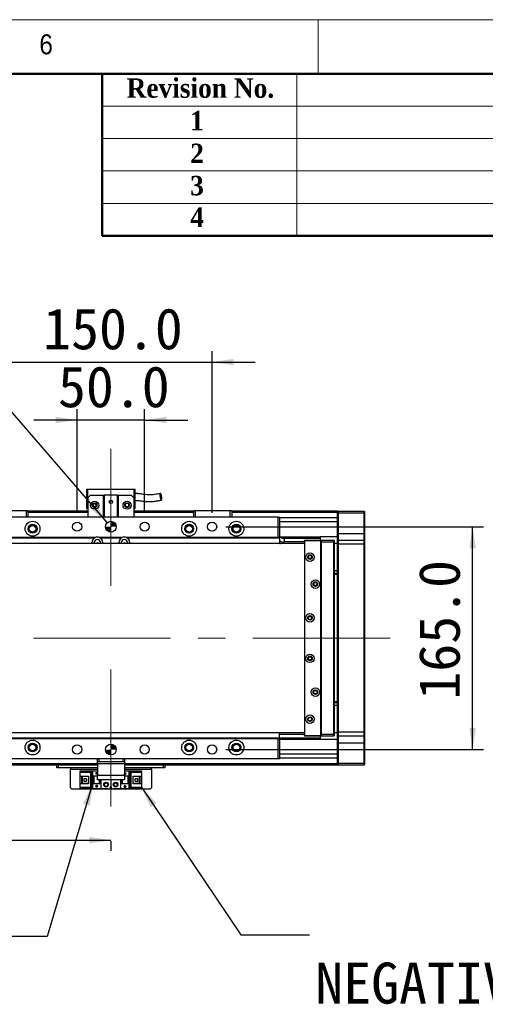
# Model space of a CAD drawing. Header units: millimetres. Extents: x 40 to 3331, y 40 to 2336.
# Tile 11 of 12: x 2259 to 2604, y 1607 to 2336. Entities that reach past the tile are written whole.
import ezdxf

# ---------------------------------------------------------------- set-up
doc = ezdxf.new("R2010")
doc.units = ezdxf.units.MM
doc.header["$LTSCALE"] = 8
doc.linetypes.add('CENTERX2', pattern=[20.32, 12.7, -2.54, 2.54, -2.54])
doc.layers.add('DIMNS', color=7, linetype='Continuous')
doc.styles.add('SLDTEXTSTYLE0', font='Gothic.ttf', dxfattribs={"width": 0.913})
doc.styles.add('SLDTEXTSTYLE1', font='timesbd.ttf', dxfattribs={"width": 0.933})
doc.styles.add('SLDTEXTSTYLE10', font='txt')
doc.styles.add('SLDTEXTSTYLE7', font='txt')
doc.styles.add('SLDTEXTSTYLE9', font='txt', dxfattribs={"bigfont": 'bigfont'})
doc.dimstyles.new('SLDDIMSTYLE0', dxfattribs={"dimtxt": 30.4, "dimasz": 16, "dimexe": 0, "dimexo": 0.0625, "dimgap": 7.6, "dimtad": 2, "dimdec": 1, "dimrnd": 1e-09, "dimzin": 4, "dimdsep": 46, "dimtxsty": 'SLDTEXTSTYLE7', "dimsah": 1, "dimcen": 0.09, "dimadec": 0, "dimazin": 1, "dimtfac": 1, "dimtdec": 1, "dimtmove": 0, "dimatfit": 0, "dimfxl": 0, "dimfrac": 2, "dimtolj": 1, "dimtzin": 12, "dimarcsym": 0})
doc.dimstyles.new('SLDDIMSTYLE1', dxfattribs={"dimtxt": 30.4, "dimasz": 16, "dimexe": 0, "dimexo": 0.0625, "dimgap": 7.6, "dimtad": 2, "dimdec": 1, "dimrnd": 1e-09, "dimzin": 4, "dimdsep": 46, "dimtxsty": 'SLDTEXTSTYLE7', "dimsah": 1, "dimcen": 0.09, "dimadec": 0, "dimazin": 1, "dimtfac": 1, "dimtdec": 1, "dimtofl": 0, "dimtmove": 0, "dimatfit": 3, "dimfxl": 0, "dimfrac": 2, "dimtolj": 1, "dimtzin": 12, "dimarcsym": 0})
doc.dimstyles.new('SLDDIMSTYLE3', dxfattribs={"dimtxt": 0.18, "dimasz": 16, "dimexe": 0, "dimexo": 0.0625, "dimgap": 0, "dimtad": 0, "dimtih": 1, "dimtoh": 1, "dimdec": 0, "dimrnd": 1e-09, "dimzin": 0, "dimdsep": 46, "dimtxsty": 'Standard', "dimsah": 1, "dimcen": 0.09, "dimadec": 0, "dimazin": 0, "dimtfac": 16, "dimtdec": 0, "dimtofl": 0, "dimtmove": 0, "dimatfit": 3, "dimfxl": 0, "dimfrac": 2, "dimtolj": 1, "dimtzin": 0, "dimarcsym": 0})
doc.dimstyles.new('SLDDIMSTYLE5', dxfattribs={"dimtxt": 30.4, "dimasz": 16, "dimexe": 0, "dimexo": 0.0625, "dimgap": 7.6, "dimtad": 0, "dimtih": 1, "dimtoh": 1, "dimdec": 1, "dimrnd": 1e-09, "dimzin": 4, "dimdsep": 46, "dimtxsty": 'SLDTEXTSTYLE7', "dimsah": 1, "dimcen": 0, "dimadec": 0, "dimazin": 1, "dimtfac": 1, "dimtdec": 1, "dimtofl": 0, "dimtmove": 0, "dimatfit": 3, "dimfxl": 0, "dimfrac": 2, "dimtolj": 1, "dimtzin": 12, "dimarcsym": 0})

# ---------------------------------------------------------------- blocks, each defined once
blk = doc.blocks.new('_D_13')
at = {"layer": 'DIMNS'}
for p, q in [((2301.35, 1970.69), (2301.35, 2047.55)), ((2351.35, 1970.69), (2351.35, 2047.55)), ((2301.35, 2039.55), (2269.35, 2039.55)), ((2351.35, 2039.55), (2301.35, 2039.55)), ((2351.35, 2039.55), (2383.35, 2039.55))]:
    blk.add_line(p, q, dxfattribs=at)
for points in [[(2301.35, 2039.55), (2285.35, 2041.95), (2285.35, 2037.15)], [(2351.35, 2039.55), (2367.35, 2037.15), (2367.35, 2041.95)]]:
    blk.add_solid(points, dxfattribs=at)
at = {"layer": 'DIMNS', "insert": (2287.19, 2079.43), "char_height": 30.4, "attachment_point": 1, "style": 'SLDTEXTSTYLE7'}
blk.add_mtext('50.0', dxfattribs=at)
blk = doc.blocks.new('_D_14')
at = {"layer": 'DIMNS'}
for p, q in [((2251.35, 1970.69), (2251.35, 2090.44)), ((2401.35, 1970.69), (2401.35, 2090.44)), ((2251.35, 2082.44), (2219.35, 2082.44)), ((2251.35, 2082.44), (2401.35, 2082.44)), ((2401.35, 2082.44), (2433.35, 2082.44))]:
    blk.add_line(p, q, dxfattribs=at)
for points in [[(2251.35, 2082.44), (2235.35, 2084.84), (2235.35, 2080.04)], [(2401.35, 2082.44), (2417.35, 2080.04), (2417.35, 2084.84)]]:
    blk.add_solid(points, dxfattribs=at)
at = {"layer": 'DIMNS', "insert": (2276.21, 2122.33), "char_height": 30.4, "attachment_point": 1, "style": 'SLDTEXTSTYLE7'}
blk.add_mtext('150.0', dxfattribs=at)
blk = doc.blocks.new('_D_15')
at = {"layer": 'DIMNS'}
for p, q in [((2411.51, 1960.53), (2602.35, 1960.53)), ((2594.35, 1795.53), (2594.35, 1960.53)), ((2411.51, 1795.53), (2602.35, 1795.53))]:
    blk.add_line(p, q, dxfattribs=at)
for points in [[(2594.35, 1960.53), (2591.95, 1944.53), (2596.75, 1944.53)], [(2594.35, 1795.53), (2596.75, 1811.53), (2591.95, 1811.53)]]:
    blk.add_solid(points, dxfattribs=at)
at = {"layer": 'DIMNS', "insert": (2554.46, 1832.48), "char_height": 30.4, "attachment_point": 1, "rotation": 90, "style": 'SLDTEXTSTYLE7'}
blk.add_mtext('165.0', dxfattribs=at)
blk = doc.blocks.new('SW_SYMBOL_HOLE_DEPTH')
at = {"layer": 'DIMNS', "color": 0}
for p, q in [((0, 7000), (6400, 7000)), ((3200, 7000), (3200, 600)), ((800, 4440), (3200, 600)), ((5600, 4440), (3200, 600))]:
    blk.add_line(p, q, dxfattribs=at)
blk = doc.blocks.new('_D_16')
at = {"layer": 'DIMNS'}
for p, q in [((2242.5, 2057.13), (2210.5, 2057.13)), ((2323.73, 1963.55), (2242.5, 2057.13))]:
    blk.add_line(p, q, dxfattribs=at)
blk.add_solid([(2323.73, 1963.55), (2315.05, 1977.2), (2311.43, 1974.06)], dxfattribs=at)
at = {"layer": 'DIMNS', "xscale": 0.004985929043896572, "yscale": 0.004985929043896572, "zscale": 0.004985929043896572}
blk.add_blockref('SW_SYMBOL_HOLE_DEPTH', (2101.99, 2037.01), dxfattribs=at)
at = {"layer": 'DIMNS', "char_height": 30.4, "attachment_point": 1, "style": 'SLDTEXTSTYLE7'}
for s, insert in [('2X ', (1871.86, 2072.45)), ('%%c', (1929.03, 2072.15)), (' 8.0H7 ', (1976, 2072.45)), (' 8.0', (2146.49, 2072.45))]:
    blk.add_mtext(s, dxfattribs=dict(at, insert=insert))
blk = doc.blocks.new('_D_22')
at = {"layer": 'DIMNS'}
for p, q in [((526.35, 1729.12), (526.35, 1720.41)), ((526.35, 1728.41), (2326.35, 1728.41)), ((2326.35, 1727.57), (2326.35, 1720.41))]:
    blk.add_line(p, q, dxfattribs=at)
for points in [[(526.35, 1728.41), (542.35, 1726.01), (542.35, 1730.81)], [(2326.35, 1728.41), (2310.35, 1730.81), (2310.35, 1726.01)]]:
    blk.add_solid(points, dxfattribs=at)
at = {"layer": 'DIMNS', "insert": (1347.92, 1768.29), "char_height": 30.4, "attachment_point": 1, "style": 'SLDTEXTSTYLE7'}
blk.add_mtext('1800.0', dxfattribs=at)
blk = doc.blocks.new('SW_NOTE_7')
at = {"layer": 'DIMNS', "color": 0, "char_height": 30.4, "attachment_point": 1}
for s, insert, style in [('     光电负限位', (4.44, 17.91), 'SLDTEXTSTYLE9'), ('NEGATIVE LIMIT SWITCH', (4.44, -20.49), 'SLDTEXTSTYLE10')]:
    blk.add_mtext(s, dxfattribs=dict(at, insert=insert, style=style))
blk = doc.blocks.new('SW_DOWELSYMBOL_0')
at = {"linetype": 'Continuous', "lineweight": 18}
h = blk.add_hatch(color=0, dxfattribs=at)
edge = h.paths.add_edge_path(flags=0)
edge.add_arc((0, 0), 4, 180, 270)
edge.add_line((0, -4), (0, 0))
edge.add_line((0, 0), (-4, 0))
h = blk.add_hatch(color=0, dxfattribs=at)
edge = h.paths.add_edge_path(flags=0)
edge.add_arc((0, 0), 4, 0, 90)
edge.add_line((0, 4), (0, 0))
edge.add_line((0, 0), (4, 0))
at = {"layer": 'DIMNS', "color": 0}
blk.add_circle((0, 0), 4, dxfattribs=at)
blk = doc.blocks.new('SW_DOWELSYMBOL_1')
at = {"linetype": 'Continuous', "lineweight": 18}
h = blk.add_hatch(color=0, dxfattribs=at)
edge = h.paths.add_edge_path(flags=0)
edge.add_arc((0, 0), 4, 180, 270)
edge.add_line((0, -4), (0, 0))
edge.add_line((0, 0), (-4, 0))
h = blk.add_hatch(color=0, dxfattribs=at)
edge = h.paths.add_edge_path(flags=0)
edge.add_arc((0, 0), 4, 0, 90)
edge.add_line((0, 4), (0, 0))
edge.add_line((0, 0), (4, 0))
at = {"layer": 'DIMNS', "color": 0}
blk.add_circle((0, 0), 4, dxfattribs=at)

msp = doc.modelspace()

# ---------------------------------------------------------------- linework, layer by layer
at = {"color": 7, "linetype": 'Continuous', "lineweight": 18}
for p, q in [((3320, 2336), (40, 2336)), ((2480, 2336), (2480, 2296)), ((80, 2296), (3280, 2296)), ((2464, 2296), (2464, 2176)), ((2320, 2272), (3280, 2272)), ((2320, 2248), (3280, 2248)), ((2320, 2224), (3280, 2224)), ((2320, 2200), (3280, 2200))]:
    msp.add_line(p, q, dxfattribs=at)
at = {"color": 7, "linetype": 'Continuous', "lineweight": 50}
for p, q in [((3280, 2296), (80, 2296)), ((2320, 2296), (2320, 2176)), ((3280, 2176), (2320, 2176))]:
    msp.add_line(p, q, dxfattribs=at)
at = {"color": 7, "linetype": 'Continuous', "lineweight": 25}
for p, q in [((2308.3486528, 1988.3266009), (2309.3486995, 1988.3266009)), ((2308.3486528, 1988.3266009), (2308.3486528, 1973.926603)), ((2309.3486995, 1981.9266043), (2309.3486995, 1988.3266009)), ((2309.3486995, 1988.3266009), (2343.3487386, 1988.3266009)), ((2311.3486738, 1983.9266009), (2309.3486995, 1981.9266043)), ((2311.3486738, 1983.9266009), (2320.8487005, 1983.9266009)), ((2320.8487005, 1967.5266064), (2320.8487005, 1983.9266009)), ((2320.8487005, 1983.9266009), (2321.3486642, 1983.9266009)), ((2321.3486642, 1983.9266009), (2321.3486642, 1967.5266064)), ((2331.3486547, 1983.9266009), (2321.3486642, 1983.9266009)), ((2331.3486547, 1967.5266064), (2331.3486547, 1983.9266009)), ((2331.3486547, 1983.9266009), (2331.8487377, 1983.9266009)), ((2331.8487377, 1983.9266009), (2331.8487377, 1967.5266064)), ((2331.8487377, 1983.9266009), (2341.3486452, 1983.9266009)), ((2343.3487386, 1981.9266043), (2341.3486452, 1983.9266009)), ((2343.3487386, 1988.3266009), (2344.3486662, 1988.3266009)), ((2343.3487386, 1988.3266009), (2343.3487386, 1981.9266043)), ((2344.3486662, 1973.926603), (2344.3486662, 1988.3266009)), ((2309.3486995, 1981.9266043), (2309.3486995, 1967.5266064)), ((2343.3487386, 1981.9266043), (2343.3487386, 1967.5266064)), ((2263.8486595, 1972.226604), (2237.8486366, 1972.226604)), ((2237.9729719, 1972.5266017), (2263.7244434, 1972.5266017)), ((2263.7244434, 1972.5266017), (2264.5486564, 1972.5266017)), ((2263.8486595, 1972.226604), (2263.7244434, 1972.5266017)), ((2264.8487062, 1972.226604), (2263.8486595, 1972.226604)), ((2263.8486595, 1967.5266064), (2263.8486595, 1972.226604)), ((2264.5486564, 1972.5266017), (2264.8487062, 1972.226604)), ((2264.8487062, 1972.226604), (2264.8487062, 1967.5266064)), ((2309.3486995, 1972.0266006), (2264.8487062, 1972.0266006)), ((2264.8487062, 1971.8266047), (2309.3486995, 1971.8266047)), ((2264.8487062, 1971.6266013), (2309.3486995, 1971.6266013)), ((2264.8487062, 1971.5266071), (2309.3486995, 1971.5266071)), ((2308.3486528, 1973.926603), (2309.3486995, 1973.926603)), ((2343.3487386, 1973.926603), (2344.3486662, 1973.926603)), ((2387.848732, 1972.0266006), (2343.3487386, 1972.0266006)), ((2343.3487386, 1971.8266047), (2366.3487405, 1971.8266047)), ((2343.3487386, 1971.6266013), (2366.3487405, 1971.6266013)), ((2343.3487386, 1971.5266071), (2387.848732, 1971.5266071)), ((2366.3487405, 1971.8266047), (2366.3487405, 1971.6266013)), ((2366.3487405, 1971.5266071), (2366.3487405, 1971.6266013)), ((2387.848732, 1972.226604), (2388.1486625, 1972.5266017)), ((2388.8486595, 1972.226604), (2387.848732, 1972.226604)), ((2387.848732, 1967.5266064), (2387.848732, 1972.226604)), ((2388.1486625, 1972.5266017), (2388.9729948, 1972.5266017)), ((2388.8486595, 1972.226604), (2388.9729948, 1972.5266017)), ((2414.8486824, 1972.226604), (2388.8486595, 1972.226604)), ((2388.8486595, 1972.226604), (2388.8486595, 1967.5266064)), ((2388.9729948, 1972.5266017), (2414.7244663, 1972.5266017)), ((2414.7244663, 1972.5266017), (2415.5486793, 1972.5266017)), ((2414.8486824, 1972.226604), (2414.7244663, 1972.5266017)), ((2415.8487291, 1972.226604), (2414.8486824, 1972.226604)), ((2414.8486824, 1967.5266064), (2414.8486824, 1972.226604)), ((2415.5486793, 1972.5266017), (2415.8487291, 1972.226604)), ((2415.8487291, 1972.226604), (2415.8487291, 1967.5266064)), ((2494.3486423, 1972.0266006), (2415.8487291, 1972.0266006)), ((2415.8487291, 1971.5266071), (2494.3486423, 1971.5266071)), ((2494.3486423, 1971.726603), (2494.6486921, 1972.0266006)), ((2494.3486423, 1972.0266006), (2494.3486423, 1971.726603)), ((2494.3486423, 1970.5266051), (2494.3486423, 1971.726603)), ((2494.3486423, 1970.5266051), (2494.6486921, 1970.5266051)), ((2494.3486423, 1955.5266045), (2494.3486423, 1970.5266051)), ((2494.6486921, 1972.0266006), (2494.6486921, 1970.5266051)), ((2494.6486921, 1972.0266006), (2514.0486927, 1972.0266006)), ((2514.0486927, 1970.5266051), (2494.6486921, 1970.5266051)), ((2494.6486921, 1970.5266051), (2494.6486921, 1955.5266045)), ((2514.0486927, 1970.5266051), (2514.0486927, 1972.0266006)), ((2514.0486927, 1972.0266006), (2514.3487424, 1971.726603)), ((2514.0486927, 1970.5266051), (2514.3487424, 1970.5266051)), ((2514.0486927, 1955.5266045), (2514.0486927, 1970.5266051)), ((2514.3487424, 1971.726603), (2514.3487424, 1970.5266051)), ((2514.3487424, 1970.5266051), (2514.3487424, 1955.5266045)), ((2450.348732, 1967.5266064), (2202.3487062, 1967.5266064)), ((2450.348732, 1952.5266058), (2450.348732, 1967.5266064)), ((2450.348732, 1967.5266064), (2451.3486595, 1967.5266064)), ((2451.3486595, 1967.5266064), (2451.3486595, 1952.5266058)), ((2494.3486423, 1967.0266054), (2451.3486595, 1967.0266054)), ((2494.3486423, 1955.5266045), (2494.6486921, 1955.5266045)), ((2494.3486423, 1950.2266042), (2494.3486423, 1955.5266045)), ((2494.6486921, 1955.5266045), (2494.6486921, 1950.5266018)), ((2494.6486921, 1955.5266045), (2514.0486927, 1955.5266045)), ((2514.0486927, 1950.5266018), (2514.0486927, 1955.5266045)), ((2514.0486927, 1955.5266045), (2514.3487424, 1955.5266045)), ((2514.3487424, 1955.5266045), (2514.3487424, 1950.2266042)), ((2469.8486299, 1948.0266042), (382.8486771, 1948.0266042)), ((2313.9486284, 1952.0266048), (2201.3486595, 1952.0266048)), ((2314.8288698, 1952.5266058), (2202.3487062, 1952.5266058)), ((2312.3487205, 1948.0266042), (2312.3487205, 1948.8266028)), ((2314.0987129, 1948.0266042), (2314.0987129, 1948.8266028)), ((2334.8288507, 1952.5266058), (2317.8685875, 1952.5266058)), ((2318.5986251, 1948.8266028), (2318.5986251, 1948.0266042)), ((2333.9487285, 1952.0266048), (2318.7487096, 1952.0266048)), ((2320.3487367, 1948.8266028), (2320.3487367, 1948.0266042)), ((2332.3487014, 1948.0266042), (2332.3487014, 1948.8266028)), ((2334.0986938, 1948.0266042), (2334.0986938, 1948.8266028)), ((2450.348732, 1952.5266058), (2337.8685684, 1952.5266058)), ((2338.5987253, 1948.8266028), (2338.5987253, 1948.0266042)), ((2451.3486595, 1952.0266048), (2338.7486906, 1952.0266048)), ((2340.3487177, 1948.8266028), (2340.3487177, 1948.0266042)), ((2451.3486595, 1952.5266058), (2450.348732, 1952.5266058)), ((2451.3486595, 1953.0266068), (2481.3486309, 1953.0266068)), ((2451.3486595, 1952.5266058), (2451.3486595, 1952.0266048)), ((2451.3486595, 1952.0266048), (2451.3486595, 1948.0266042)), ((2481.3486309, 1952.596604), (2452.8335304, 1952.596604)), ((2453.5992117, 1952.0225145), (2481.3486309, 1952.0225145)), ((2454.7508926, 1948.500625), (2454.9486608, 1951.328776)), ((2469.8486299, 1949.2446921), (2454.8029871, 1949.2446921)), ((2470.1486797, 1950.5266018), (2469.8486299, 1950.2266042)), ((2469.8486299, 1949.5266072), (2469.8486299, 1950.2266042)), ((2470.1486797, 1950.2266042), (2469.8486299, 1950.2266042)), ((2470.3487129, 1950.0266008), (2469.8486299, 1949.5266072)), ((2469.8486299, 1949.5266072), (2469.8486299, 1806.5266005)), ((2470.1486797, 1950.2266042), (2470.1486797, 1950.5266018)), ((2470.1486797, 1950.5266018), (2482.3486776, 1950.5266018)), ((2482.3486776, 1950.2266042), (2470.1486797, 1950.2266042)), ((2470.1486797, 1950.2266042), (2470.1486797, 1949.8266048)), ((2481.3486309, 1950.0266008), (2470.3487129, 1950.0266008)), ((2481.3486309, 1953.0266068), (2481.3486309, 1952.596604)), ((2494.3486423, 1953.0266068), (2481.3486309, 1953.0266068)), ((2481.3486309, 1952.596604), (2481.3486309, 1952.0225145)), ((2481.3486309, 1952.0225145), (2481.3486309, 1950.5266018)), ((2481.8487138, 1949.5266072), (2481.3486309, 1950.0266008)), ((2481.8487138, 1806.5266005), (2481.8487138, 1949.5266072)), ((2482.3486776, 1949.0266062), (2482.3486776, 1950.5266018)), ((2482.3486776, 1950.5266018), (2491.5486545, 1950.5266018)), ((2491.5486545, 1949.0266062), (2482.3486776, 1949.0266062)), ((2482.3486776, 1807.0266015), (2482.3486776, 1949.0266062)), ((2491.5486545, 1949.0266062), (2491.5486545, 1950.5266018)), ((2491.8487043, 1950.2266042), (2491.5486545, 1950.5266018)), ((2491.5486545, 1807.0266015), (2491.5486545, 1949.0266062)), ((2491.8487043, 1949.0266062), (2491.5486545, 1949.0266062)), ((2491.8487043, 1950.2266042), (2491.8487043, 1949.0266062)), ((2491.8487043, 1949.0266062), (2491.8487043, 1807.0266015)), ((2494.3486423, 1948.0266042), (2491.8487043, 1948.0266042)), ((2494.6486921, 1950.5266018), (2494.3486423, 1950.2266042)), ((2494.3486423, 1947.5266032), (2494.3486423, 1950.2266042)), ((2494.6486921, 1947.5266032), (2494.3486423, 1947.5266032)), ((2494.3486423, 1808.5266046), (2494.3486423, 1947.5266032)), ((2494.6486921, 1950.5266018), (2494.6486921, 1947.5266032)), ((2494.6486921, 1950.5266018), (2514.0486927, 1950.5266018)), ((2514.0486927, 1947.5266032), (2494.6486921, 1947.5266032)), ((2494.6486921, 1947.5266032), (2494.6486921, 1808.5266046)), ((2514.0486927, 1947.5266032), (2514.0486927, 1950.5266018)), ((2514.0486927, 1950.5266018), (2514.3487424, 1950.2266042)), ((2514.0486927, 1947.5266032), (2514.3487424, 1947.5266032)), ((2514.0486927, 1808.5266046), (2514.0486927, 1947.5266032)), ((2514.3487424, 1950.2266042), (2514.3487424, 1947.5266032)), ((2514.3487424, 1947.5266032), (2514.3487424, 1808.5266046)), ((2491.8487043, 1928.0266046), (2494.3486423, 1928.0266046)), ((2491.8487043, 1926.0266043), (2494.3486423, 1926.0266043)), ((2494.3486423, 1925.0266023), (2491.8487043, 1925.0266023)), ((2491.8487043, 1831.0266055), (2494.3486423, 1831.0266055)), ((2494.3486423, 1830.0266035), (2491.8487043, 1830.0266035)), ((2494.3486423, 1828.0266031), (2491.8487043, 1828.0266031)), ((2494.6486921, 1808.5266046), (2494.3486423, 1808.5266046)), ((2494.3486423, 1805.8266036), (2494.3486423, 1808.5266046)), ((2494.6486921, 1808.5266046), (2514.0486927, 1808.5266046)), ((2494.6486921, 1808.5266046), (2494.6486921, 1805.526606)), ((2514.0486927, 1808.5266046), (2514.3487424, 1808.5266046)), ((2514.0486927, 1805.526606), (2514.0486927, 1808.5266046)), ((2514.3487424, 1808.5266046), (2514.3487424, 1805.8266036)), ((382.8486771, 1808.0266036), (2469.8486299, 1808.0266036)), ((2451.3486595, 1804.0266029), (2201.3486595, 1804.0266029)), ((2450.348732, 1803.5266019), (2202.3487062, 1803.5266019)), ((2450.348732, 1788.5266013), (2450.348732, 1803.5266019)), ((2450.348732, 1803.5266019), (2451.3486595, 1803.5266019)), ((2451.3486595, 1804.0266029), (2451.3486595, 1808.0266036)), ((2451.3486595, 1806.8085156), (2469.8486299, 1806.8085156)), ((2481.3486309, 1804.0306933), (2451.3486595, 1804.0306933)), ((2451.3486595, 1804.0266029), (2451.3486595, 1803.5266019)), ((2451.3486595, 1803.5266019), (2451.3486595, 1788.5266013)), ((2481.3486309, 1803.4566037), (2451.3486595, 1803.4566037)), ((2481.3486309, 1803.0266009), (2451.3486595, 1803.0266009)), ((2469.8486299, 1806.5266005), (2470.3487129, 1806.026607)), ((2469.8486299, 1805.8266036), (2469.8486299, 1806.5266005)), ((2469.8486299, 1805.8266036), (2470.1486797, 1805.8266036)), ((2469.8486299, 1805.8266036), (2470.1486797, 1805.526606)), ((2470.1486797, 1806.2266029), (2470.1486797, 1805.8266036)), ((2470.1486797, 1805.8266036), (2482.3486776, 1805.8266036)), ((2470.1486797, 1805.526606), (2470.1486797, 1805.8266036)), ((2482.3486776, 1805.526606), (2470.1486797, 1805.526606)), ((2470.3487129, 1806.026607), (2481.3486309, 1806.026607)), ((2481.3486309, 1806.026607), (2481.8487138, 1806.5266005)), ((2481.3486309, 1805.526606), (2481.3486309, 1804.0306933)), ((2481.3486309, 1804.0306933), (2481.3486309, 1803.4566037)), ((2481.3486309, 1803.4566037), (2481.3486309, 1803.0266009)), ((2494.3486423, 1803.0266009), (2481.3486309, 1803.0266009)), ((2482.3486776, 1807.0266015), (2491.5486545, 1807.0266015)), ((2482.3486776, 1805.526606), (2482.3486776, 1807.0266015)), ((2491.5486545, 1805.526606), (2482.3486776, 1805.526606)), ((2491.8487043, 1807.0266015), (2491.5486545, 1807.0266015)), ((2491.5486545, 1805.526606), (2491.5486545, 1807.0266015)), ((2491.8487043, 1805.8266036), (2491.5486545, 1805.526606)), ((2491.8487043, 1808.0266036), (2494.3486423, 1808.0266036)), ((2491.8487043, 1807.0266015), (2491.8487043, 1805.8266036)), ((2494.6486921, 1805.526606), (2494.3486423, 1805.8266036)), ((2494.3486423, 1800.5266033), (2494.3486423, 1805.8266036)), ((2514.0486927, 1805.526606), (2494.6486921, 1805.526606)), ((2494.6486921, 1805.526606), (2494.6486921, 1800.5266033)), ((2514.0486927, 1805.526606), (2514.3487424, 1805.8266036)), ((2514.0486927, 1800.5266033), (2514.0486927, 1805.526606)), ((2514.3487424, 1805.8266036), (2514.3487424, 1800.5266033)), ((2494.6486921, 1800.5266033), (2494.3486423, 1800.5266033)), ((2494.3486423, 1785.5266027), (2494.3486423, 1800.5266033)), ((2494.6486921, 1800.5266033), (2514.0486927, 1800.5266033)), ((2494.6486921, 1800.5266033), (2494.6486921, 1785.5266027)), ((2514.3487424, 1800.5266033), (2514.0486927, 1800.5266033)), ((2514.0486927, 1785.5266027), (2514.0486927, 1800.5266033)), ((2514.3487424, 1800.5266033), (2514.3487424, 1785.5266027)), ((2450.348732, 1788.5266013), (2202.3487062, 1788.5266013)), ((2316.348669, 1786.5266047), (2316.348669, 1788.5266013)), ((2317.3487157, 1786.5266047), (2316.348669, 1786.5266047)), ((2316.348669, 1785.0266017), (2316.348669, 1786.5266047)), ((2317.3487157, 1788.5266013), (2317.3487157, 1786.5266047)), ((2335.3487224, 1786.5266047), (2317.3487157, 1786.5266047)), ((2335.3487224, 1786.5266047), (2335.3487224, 1788.5266013)), ((2336.3486499, 1786.5266047), (2335.3487224, 1786.5266047)), ((2336.3486499, 1788.5266013), (2336.3486499, 1786.5266047)), ((2336.3486499, 1786.5266047), (2336.3486499, 1785.0266017)), ((2451.3486595, 1788.5266013), (2450.348732, 1788.5266013)), ((2494.3486423, 1789.0266023), (2451.3486595, 1789.0266023)), ((2316.348669, 1784.0266071), (2234.3486518, 1784.0266071)), ((2286.3486976, 1782.026603), (2286.3486976, 1784.0266071)), ((2287.3486251, 1782.026603), (2286.3486976, 1782.026603)), ((2287.3486251, 1784.0266071), (2287.3486251, 1782.026603)), ((2316.348669, 1782.026603), (2287.3486251, 1782.026603)), ((2296.3486881, 1782.026603), (2296.3486881, 1781.026601)), ((2296.3486881, 1767.2266058), (2296.3486881, 1781.026601)), ((2303.6487074, 1778.9266027), (2303.6487074, 1779.7266014)), ((2303.6487074, 1779.7266014), (2312.8486843, 1779.7266014)), ((2312.8486843, 1779.7266014), (2312.8486843, 1776.0266058)), ((2312.8486843, 1779.7266014), (2316.348669, 1779.7266014)), ((2336.3486499, 1785.0266017), (2316.348669, 1785.0266017)), ((2316.348669, 1785.0266017), (2316.348669, 1776.5266068)), ((2336.3486499, 1785.0266017), (2336.3486499, 1776.5266068)), ((2494.3486423, 1784.0266071), (2336.3486499, 1784.0266071)), ((2365.3486938, 1782.026603), (2336.3486499, 1782.026603)), ((2336.3486499, 1779.7266014), (2339.8486347, 1779.7266014)), ((2339.8486347, 1776.0266058), (2339.8486347, 1779.7266014)), ((2339.8486347, 1779.7266014), (2349.0487308, 1779.7266014)), ((2349.0487308, 1779.7266014), (2349.0487308, 1778.9266027)), ((2356.3486309, 1781.026601), (2356.3486309, 1782.026603)), ((2356.3486309, 1781.026601), (2356.3486309, 1767.2266058)), ((2365.3486938, 1782.026603), (2365.3486938, 1784.0266071)), ((2366.3487405, 1782.026603), (2365.3486938, 1782.026603)), ((2366.3487405, 1784.0266071), (2366.3487405, 1782.026603)), ((2494.6486921, 1785.5266027), (2494.3486423, 1785.5266027)), ((2494.3486423, 1784.3266047), (2494.3486423, 1785.5266027)), ((2494.6486921, 1784.0266071), (2494.3486423, 1784.3266047)), ((2494.3486423, 1784.3266047), (2494.3486423, 1784.0266071)), ((2494.6486921, 1785.5266027), (2514.0486927, 1785.5266027)), ((2494.6486921, 1785.5266027), (2494.6486921, 1784.0266071)), ((2514.0486927, 1784.0266071), (2494.6486921, 1784.0266071)), ((2514.3487424, 1785.5266027), (2514.0486927, 1785.5266027)), ((2514.0486927, 1784.0266071), (2514.0486927, 1785.5266027)), ((2514.3487424, 1784.3266047), (2514.0486927, 1784.0266071)), ((2514.3487424, 1785.5266027), (2514.3487424, 1784.3266047)), ((2311.9486541, 1778.9266027), (2303.6487074, 1778.9266027)), ((2303.6487074, 1778.9266027), (2303.6487074, 1778.4266017)), ((2311.4486904, 1778.4266017), (2303.6487074, 1778.4266017)), ((2303.6487074, 1775.8266024), (2303.6487074, 1778.4266017)), ((2303.6487074, 1775.8266024), (2309.8486633, 1775.8266024)), ((2303.6487074, 1770.2266045), (2303.6487074, 1775.8266024)), ((2304.9486847, 1770.2266045), (2304.9486847, 1775.8266024)), ((2305.4486484, 1775.4766039), (2305.4486484, 1775.8266024)), ((2309.8486633, 1775.4766039), (2305.4486484, 1775.4766039)), ((2305.4486484, 1770.5766029), (2305.4486484, 1775.4766039)), ((2306.4086408, 1773.8266058), (2306.4086408, 1772.2266011)), ((2308.2486362, 1773.8266058), (2306.4086408, 1773.8266058)), ((2306.4086408, 1772.2266011), (2308.2486362, 1772.2266011)), ((2308.2486362, 1773.8266058), (2308.2486362, 1772.2266011)), ((2309.8486633, 1775.8266024), (2309.8486633, 1770.2266045)), ((2311.4486904, 1778.4266017), (2311.9486541, 1778.9266027)), ((2311.4486904, 1767.6266051), (2311.4486904, 1778.4266017)), ((2311.9486541, 1767.1266041), (2311.9486541, 1778.9266027)), ((2312.8486843, 1776.0266058), (2316.348669, 1776.0266058)), ((2312.8486843, 1776.0266058), (2312.8486843, 1770.0266011)), ((2313.348648, 1776.0266058), (2313.348648, 1770.0266011)), ((2313.6486978, 1776.0266058), (2313.6486978, 1770.0266011)), ((2315.2487249, 1778.2266058), (2315.4486389, 1778.2266058)), ((2315.8487053, 1777.0266004), (2315.2487249, 1778.2266058)), ((2315.4486389, 1778.6266051), (2316.2486524, 1778.6266051)), ((2315.4486389, 1778.2266058), (2315.4486389, 1778.6266051)), ((2316.348669, 1778.0266024), (2315.8487053, 1777.0266004)), ((2316.2486524, 1778.6266051), (2316.2486524, 1778.2266058)), ((2316.2486524, 1778.2266058), (2316.348669, 1778.2266058)), ((2316.348669, 1776.5266068), (2336.3486499, 1776.5266068)), ((2316.348669, 1773.0266071), (2316.348669, 1776.5266068)), ((2336.3486499, 1773.0266071), (2316.348669, 1773.0266071)), ((2318.0487127, 1770.0266011), (2318.0487127, 1773.0266071)), ((2318.3486433, 1770.0266011), (2318.3486433, 1773.0266071)), ((2318.8487262, 1773.0266071), (2318.8487262, 1770.0266011)), ((2326.3486595, 1773.0266071), (2326.3486595, 1768.3266021)), ((2333.8487119, 1770.0266011), (2333.8487119, 1773.0266071)), ((2334.3486757, 1773.0266071), (2334.3486757, 1770.0266011)), ((2334.6487255, 1773.0266071), (2334.6487255, 1770.0266011)), ((2336.3486499, 1777.6266031), (2336.8487329, 1778.6266051)), ((2336.4486665, 1777.4266071), (2336.3486499, 1777.4266071)), ((2336.3486499, 1776.5266068), (2336.3486499, 1773.0266071)), ((2336.3486499, 1776.0266058), (2339.8486347, 1776.0266058)), ((2336.4486665, 1777.0266004), (2336.4486665, 1777.4266071)), ((2337.2486801, 1777.0266004), (2336.4486665, 1777.0266004)), ((2336.8487329, 1778.6266051), (2337.4487133, 1777.4266071)), ((2337.2486801, 1777.4266071), (2337.2486801, 1777.0266004)), ((2337.4487133, 1777.4266071), (2337.2486801, 1777.4266071)), ((2339.0487403, 1770.0266011), (2339.0487403, 1776.0266058)), ((2339.3486709, 1770.0266011), (2339.3486709, 1776.0266058)), ((2339.8486347, 1770.0266011), (2339.8486347, 1776.0266058)), ((2349.0487308, 1778.9266027), (2340.7486648, 1778.9266027)), ((2340.7486648, 1778.9266027), (2341.2486286, 1778.4266017)), ((2340.7486648, 1778.9266027), (2340.7486648, 1767.1266041)), ((2349.0487308, 1778.4266017), (2341.2486286, 1778.4266017)), ((2341.2486286, 1778.4266017), (2341.2486286, 1767.6266051)), ((2342.8486557, 1775.8266024), (2349.0487308, 1775.8266024)), ((2342.8486557, 1770.2266045), (2342.8486557, 1775.8266024)), ((2347.2486705, 1775.4766039), (2342.8486557, 1775.4766039)), ((2344.4486827, 1772.2266011), (2344.4486827, 1773.8266058)), ((2346.2886781, 1773.8266058), (2344.4486827, 1773.8266058)), ((2344.4486827, 1772.2266011), (2346.2886781, 1772.2266011)), ((2346.2886781, 1772.2266011), (2346.2886781, 1773.8266058)), ((2347.2486705, 1775.8266024), (2347.2486705, 1775.4766039)), ((2347.2486705, 1775.4766039), (2347.2486705, 1770.5766029)), ((2347.7486343, 1775.8266024), (2347.7486343, 1770.2266045)), ((2349.0487308, 1778.4266017), (2349.0487308, 1778.9266027)), ((2349.0487308, 1778.4266017), (2349.0487308, 1775.8266024)), ((2349.0487308, 1775.8266024), (2349.0487308, 1770.2266045)), ((2296.3486881, 1767.2266058), (2297.3487348, 1766.2266038)), ((2355.3487033, 1766.2266038), (2297.3487348, 1766.2266038)), ((2309.8486633, 1770.2266045), (2303.6487074, 1770.2266045)), ((2303.6487074, 1767.6266051), (2303.6487074, 1770.2266045)), ((2303.6487074, 1767.6266051), (2311.4486904, 1767.6266051)), ((2303.6487074, 1767.6266051), (2303.6487074, 1767.1266041)), ((2303.6487074, 1767.1266041), (2311.9486541, 1767.1266041)), ((2303.6487074, 1766.3266055), (2303.6487074, 1767.1266041)), ((2312.8486843, 1766.3266055), (2303.6487074, 1766.3266055)), ((2305.4486484, 1770.2266045), (2305.4486484, 1770.5766029)), ((2305.4486484, 1770.5766029), (2309.8486633, 1770.5766029)), ((2311.9486541, 1767.1266041), (2311.4486904, 1767.6266051)), ((2312.8486843, 1770.0266011), (2312.8486843, 1766.3266055)), ((2318.8487262, 1770.0266011), (2312.8486843, 1770.0266011)), ((2318.8487262, 1766.3266055), (2312.8486843, 1766.3266055)), ((2315.2487249, 1768.6266072), (2315.4486389, 1768.6266072)), ((2315.8487053, 1767.4266018), (2315.2487249, 1768.6266072)), ((2315.4486389, 1769.0266065), (2316.2486524, 1769.0266065)), ((2315.4486389, 1768.6266072), (2315.4486389, 1769.0266065)), ((2316.4486856, 1768.6266072), (2315.8487053, 1767.4266018)), ((2316.2486524, 1769.0266065), (2316.2486524, 1768.6266072)), ((2316.2486524, 1768.6266072), (2316.4486856, 1768.6266072)), ((2318.8487262, 1770.0266011), (2318.8487262, 1766.3266055)), ((2324.3486852, 1766.3266055), (2318.8487262, 1766.3266055)), ((2333.8487119, 1766.3266055), (2328.3486337, 1766.3266055)), ((2333.8487119, 1766.3266055), (2333.8487119, 1770.0266011)), ((2339.8486347, 1770.0266011), (2333.8487119, 1770.0266011)), ((2339.8486347, 1766.3266055), (2333.8487119, 1766.3266055)), ((2336.2486333, 1767.8266011), (2336.8487329, 1769.0266065)), ((2336.4486665, 1767.8266011), (2336.2486333, 1767.8266011)), ((2336.4486665, 1767.4266018), (2336.4486665, 1767.8266011)), ((2337.2486801, 1767.4266018), (2336.4486665, 1767.4266018)), ((2336.8487329, 1769.0266065), (2337.4487133, 1767.8266011)), ((2337.2486801, 1767.8266011), (2337.2486801, 1767.4266018)), ((2337.4487133, 1767.8266011), (2337.2486801, 1767.8266011)), ((2339.8486347, 1766.3266055), (2339.8486347, 1770.0266011)), ((2349.0487308, 1766.3266055), (2339.8486347, 1766.3266055)), ((2341.2486286, 1767.6266051), (2340.7486648, 1767.1266041)), ((2340.7486648, 1767.1266041), (2349.0487308, 1767.1266041)), ((2341.2486286, 1767.6266051), (2349.0487308, 1767.6266051)), ((2342.8486557, 1770.5766029), (2347.2486705, 1770.5766029)), ((2349.0487308, 1770.2266045), (2342.8486557, 1770.2266045)), ((2347.2486705, 1770.5766029), (2347.2486705, 1770.2266045)), ((2349.0487308, 1770.2266045), (2349.0487308, 1767.6266051)), ((2349.0487308, 1767.1266041), (2349.0487308, 1767.6266051)), ((2349.0487308, 1767.1266041), (2349.0487308, 1766.3266055)), ((2355.3487033, 1766.2266038), (2356.3486309, 1767.2266058))]:
    msp.add_line(p, q, dxfattribs=at)
at = {"color": 8, "linetype": 'Continuous', "lineweight": 25}
for p, q in [((2309.3486995, 1971.0266061), (2264.8487062, 1971.0266061)), ((2387.848732, 1971.0266061), (2343.3487386, 1971.0266061)), ((2494.3486423, 1971.0266061), (2415.8487291, 1971.0266061)), ((2494.3486423, 1964.0266068), (2451.3486595, 1964.0266068)), ((2494.3486423, 1792.0266009), (2451.3486595, 1792.0266009)), ((2316.348669, 1785.0266017), (2234.3486518, 1785.0266017)), ((2296.3486881, 1781.026601), (2316.348669, 1781.026601)), ((2494.3486423, 1785.0266017), (2336.3486499, 1785.0266017)), ((2336.3486499, 1781.026601), (2356.3486309, 1781.026601))]:
    msp.add_line(p, q, dxfattribs=at)
at = {"color": 7, "linetype": 'Continuous', "lineweight": 25, "flags": 128}
for points in [[(2454.9486608, 1951.328776), (2454.7775955, 1951.397895), (2454.2903871, 1951.5947319), (2453.5613031, 1951.889313), (2452.7013273, 1952.2367932), (2451.8412323, 1952.5842733), (2451.3486595, 1952.7832783)], [(2454.7508926, 1948.500625), (2454.5851917, 1948.5676057), (2454.1057319, 1948.761291), (2453.364727, 1949.0606926), (2452.4422855, 1949.4333557), (2451.4385433, 1949.8389132), (2451.3486595, 1949.8752273)]]:
    msp.add_lwpolyline(points, dxfattribs=at)
at = {"color": 8, "linetype": 'Continuous', "lineweight": 25, "flags": 128}
msp.add_lwpolyline([(2451.3486595, 1948.3138017), (2451.6262979, 1948.2016183), (2452.0595045, 1948.0266042)], dxfattribs=at)
at = {"color": 7, "linetype": 'Continuous', "lineweight": 25}
for centre, radius in [((2314.3486833, 1976.426604), 3), ((2314.3486833, 1976.426604), 1.7), ((2314.3486833, 1976.426604), 1.6), ((2326.3486833, 1978.926604), 1.25), ((2338.3486833, 1976.426604), 3), ((2338.3486833, 1976.426604), 1.7), ((2338.3486833, 1976.426604), 1.6), ((2268.3486833, 1959.026604), 5.5), ((2268.3486833, 1959.026604), 3.3), ((2268.3486833, 1959.026604), 3), ((2268.3486833, 1959.026604), 2.4585), ((2301.3486833, 1960.526604), 3.4), ((2326.3486833, 1960.526604), 4), ((2351.3486833, 1960.526604), 3.4), ((2384.3486833, 1959.026604), 5.5), ((2384.3486833, 1959.026604), 3.3), ((2384.3486833, 1959.026604), 3), ((2384.3486833, 1959.026604), 2.4585), ((2401.3486833, 1960.526604), 3.4), ((2419.3486833, 1959.026604), 5.5), ((2419.3486833, 1959.026604), 3.3), ((2419.3486833, 1959.026604), 3), ((2419.3486833, 1959.026604), 2.4585), ((2473.8486833, 1938.026604), 3.15), ((2473.8486833, 1938.026604), 1.7), ((2473.8486833, 1938.026604), 1.6), ((2473.8486833, 1938.026604), 1.25), ((2477.8486833, 1918.026604), 3.15), ((2477.8486833, 1918.026604), 1.7), ((2477.8486833, 1918.026604), 1.6), ((2477.8486833, 1918.026604), 1.25), ((2473.8486833, 1893.026604), 3.15), ((2473.8486833, 1893.026604), 1.7), ((2473.8486833, 1893.026604), 1.6), ((2473.8486833, 1893.026604), 1.25), ((2473.8486833, 1863.026604), 3.15), ((2473.8486833, 1863.026604), 1.7), ((2473.8486833, 1863.026604), 1.6), ((2473.8486833, 1863.026604), 1.25), ((2477.8486833, 1838.026604), 3.15), ((2477.8486833, 1838.026604), 1.7), ((2477.8486833, 1838.026604), 1.6), ((2477.8486833, 1838.026604), 1.25), ((2473.8486833, 1818.026604), 3.15), ((2473.8486833, 1818.026604), 1.7), ((2473.8486833, 1818.026604), 1.6), ((2473.8486833, 1818.026604), 1.25), ((2268.3486833, 1797.026604), 5.5), ((2384.3486833, 1797.026604), 5.5), ((2419.3486833, 1797.026604), 5.5), ((2268.3486833, 1797.026604), 3.3), ((2268.3486833, 1797.026604), 3), ((2268.3486833, 1797.026604), 2.4585), ((2301.3486833, 1795.526604), 3.4), ((2326.3486833, 1795.526604), 4), ((2351.3486833, 1795.526604), 3.4), ((2384.3486833, 1797.026604), 3.3), ((2384.3486833, 1797.026604), 3), ((2384.3486833, 1797.026604), 2.4585), ((2401.3486833, 1795.526604), 3.4), ((2419.3486833, 1797.026604), 3.3), ((2419.3486833, 1797.026604), 3), ((2419.3486833, 1797.026604), 2.4585), ((2322.8486833, 1769.526604), 1.75), ((2322.8486833, 1769.526604), 1.25), ((2329.8486833, 1769.526604), 1.75), ((2329.8486833, 1769.526604), 1.25)]:
    msp.add_circle(centre, radius, dxfattribs=at)
for centre, radius, start, end in [((2316.3486833, 1948.826604), 4, 126.8698976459, 180), ((2316.3486833, 1948.826604), 2.25, 0, 180), ((2316.3486833, 1948.826604), 4, 67.6683549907, 112.3316450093), ((2316.3486833, 1946.926604), 1.65, 90, 138.1896851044), ((2316.3486833, 1946.926604), 1.65, 41.8103148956, 90), ((2316.3486833, 1948.826604), 4, 0, 53.1301023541), ((2336.3486833, 1948.826604), 4, 126.8698976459, 180), ((2336.3486833, 1948.826604), 2.25, 0, 180), ((2336.3486833, 1948.826604), 4, 67.6683549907, 112.3316450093), ((2336.3486833, 1946.926604), 1.65, 90, 138.1896851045), ((2336.3486833, 1946.926604), 1.65, 41.8103148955, 90), ((2336.3486833, 1948.826604), 4, 0, 53.1301023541), ((2452.1630459, 1950.9046155), 1.82, 30.1224828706, 105.8673084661), ((2451.6912289, 1949.7368274), 3.3, 328.7850945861, 338.0000000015), ((2324.3486833, 1768.326604), 2, 270, 0), ((2328.3486833, 1768.326604), 2, 180, 270)]:
    msp.add_arc(centre, radius, start, end, dxfattribs=at)
for points, knots in [([(2363.0905122, 1985.0780584), (2362.0461851, 1984.9121811), (2360.2260491, 1984.623077), (2357.8475265, 1984.2522515), (2356.0369882, 1984.1080009), (2354.4527672, 1984.0799093), (2352.6828913, 1984.1599543), (2350.8282737, 1984.3818588), (2348.9307915, 1984.6679089), (2347.4110366, 1984.8896089), (2345.9905705, 1985.0247182), (2345.0467637, 1985.0772371), (2344.4895032, 1985.0547749), (2344.3486662, 1985.0490979)], [0, 0, 0, 0, 0.1728240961, 0.3012114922, 0.3945091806, 0.4622009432, 0.5503056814, 0.670439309, 0.7542686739, 0.8531364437, 0.9124960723, 0.9778850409, 1, 1, 1, 1]), ([(2362.7086849, 1983.9160062), (2362.735019, 1984.1651068), (2362.7877462, 1984.663867), (2362.9656379, 1985.068751), (2363.1882572, 1985.1100658), (2363.4201734, 1984.8299193), (2363.6362484, 1984.3190658), (2363.8233091, 1983.6256544), (2363.9637521, 1982.8184138), (2364.0411469, 1981.9791274), (2364.0452234, 1981.2003332), (2363.97246, 1980.5794979), (2363.8310932, 1980.1886738), (2363.6323423, 1980.1016772), (2363.4310766, 1980.2058386), (2363.2416683, 1980.5503461), (2363.0715441, 1981.0812787), (2362.9203514, 1981.8149134), (2362.8090976, 1982.5611091), (2362.7351043, 1983.1051145), (2362.70733, 1983.3640855), (2362.6953175, 1983.4491071), (2362.6956148, 1983.4714392), (2362.6941751, 1983.5456015), (2362.697168, 1983.7017356), (2362.7042671, 1983.8338135), (2362.7086849, 1983.9160062)], [0, 0, 0, 0, 0.0648169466, 0.1297793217, 0.1897319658, 0.2426190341, 0.2944145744, 0.3462429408, 0.3987245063, 0.4521995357, 0.50660089, 0.5614521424, 0.6160521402, 0.6697710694, 0.7270683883, 0.7653759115, 0.8036915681, 0.8589089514, 0.914229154, 0.9495541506, 0.9640015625, 0.9648510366, 0.9657588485, 0.9687102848, 0.9805282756, 1, 1, 1, 1]), ([(2314.1361446, 1975.2964221), (2314.0072479, 1975.3180154), (2313.7488144, 1975.3613093), (2313.4102359, 1975.584578), (2313.1503877, 1975.9038707), (2313.0016303, 1976.3064747), (2312.9888746, 1976.7504756), (2313.1242402, 1977.1871408), (2313.3830672, 1977.5589129), (2313.6271331, 1977.7218555), (2313.7414426, 1977.7981706)], [0, 0, 0, 0, 0.1153485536, 0.2312697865, 0.3517778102, 0.4770098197, 0.6065194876, 0.7402403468, 0.8783402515, 1, 1, 1, 1]), ([(2314.3486948, 1975.276529), (2314.3527079, 1975.2765441), (2314.4729317, 1975.2769973), (2314.7105045, 1975.31614), (2315.0263547, 1975.4755132), (2315.2802982, 1975.7223127), (2315.4485497, 1976.0338411), (2315.515787, 1976.381501), (2315.475537, 1976.7332944), (2315.3318492, 1977.0568789), (2315.0978335, 1977.3225788), (2314.7949463, 1977.5059627), (2314.4509736, 1977.5900393), (2314.0976283, 1977.5671916), (2313.7673541, 1977.4395619), (2313.4904586, 1977.2188806), (2313.2925311, 1976.925287), (2313.1916964, 1976.585854), (2313.1971592, 1976.2319479), (2313.3083337, 1975.8953764), (2313.5155139, 1975.6095984), (2313.7979295, 1975.3915346), (2314.0234113, 1975.3281248), (2314.1361446, 1975.2964221)], [0, 0, 0, 0, 0.00172367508, 0.05163677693, 0.10154433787, 0.15145629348, 0.20137079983, 0.25128802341, 0.30120339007, 0.35111555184, 0.40102666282, 0.45094136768, 0.50085514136, 0.55077582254, 0.60068817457, 0.65060235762, 0.70051632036, 0.75043032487, 0.80034152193, 0.85025551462, 0.90017389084, 0.95009028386, 1, 1, 1, 1]), ([(2314.9559469, 1977.7981706), (2315.0873863, 1977.7080538), (2315.3562893, 1977.52369), (2315.6166063, 1977.0998799), (2315.7234109, 1976.6243751), (2315.6607735, 1976.1557044), (2315.4496243, 1975.7515102), (2315.1248043, 1975.4571652), (2314.8068279, 1975.3235336), (2314.6152967, 1975.3023892), (2314.5612449, 1975.2964221)], [0, 0, 0, 0, 0.14080470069, 0.28806270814, 0.43043680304, 0.56794269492, 0.70058175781, 0.82846578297, 0.95159157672, 1, 1, 1, 1]), ([(2338.220355, 1975.2938963), (2338.1641675, 1975.2960329), (2337.9708466, 1975.3033843), (2337.6447656, 1975.4151087), (2337.3031365, 1975.684754), (2337.0663592, 1976.0714191), (2336.9732847, 1976.531728), (2337.0464109, 1977.0127934), (2337.2874087, 1977.4526806), (2337.5588114, 1977.6931837), (2337.7233351, 1977.7877979), (2337.7413721, 1977.7981706)], [0, 0, 0, 0, 0.0488302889, 0.1680072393, 0.2919191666, 0.4205437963, 0.553960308, 0.6921659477, 0.8349351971, 0.9819037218, 1, 1, 1, 1]), ([(2338.136074, 1975.2964221), (2338.0043559, 1975.3355482), (2337.7587598, 1975.4085012), (2337.4856734, 1975.6447844), (2337.3183425, 1975.8921111), (2337.2182985, 1976.1600698), (2337.1943761, 1976.3697124), (2337.2006006, 1976.5014979), (2337.2031386, 1976.527217), (2337.2035608, 1976.532488), (2337.2037683, 1976.5344413), (2337.2037376, 1976.535039), (2337.2037381, 1976.5348937), (2337.2037382, 1976.5348799)], [0, 0, 0, 0, 0.2368703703, 0.4416583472, 0.6142269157, 0.7544997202, 0.9380775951, 0.98296233, 0.9897868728, 0.9952067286, 0.997551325, 0.9997680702, 1, 1, 1, 1]), ([(2338.5612936, 1975.2964221), (2338.7007255, 1975.3210046), (2338.9799044, 1975.3702252), (2339.3321354, 1975.6237202), (2339.5825052, 1975.9698043), (2339.7065414, 1976.3802146), (2339.6967847, 1976.8081781), (2339.5567069, 1977.2107136), (2339.3083867, 1977.5619307), (2339.0735162, 1977.7193858), (2338.9559955, 1977.7981706)], [0, 0, 0, 0, 0.1247826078, 0.2498471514, 0.3748495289, 0.4998479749, 0.6248338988, 0.7498245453, 0.8748213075, 1, 1, 1, 1]), ([(2344.3486662, 1980.04084), (2344.7177928, 1980.0568623), (2345.6053209, 1980.0953864), (2346.9766038, 1979.9158868), (2348.3931417, 1979.7151462), (2349.6690095, 1979.5228005), (2350.7691799, 1979.3756944), (2351.7221461, 1979.270228), (2352.9678051, 1979.1614472), (2354.7964833, 1979.0841391), (2357.3962149, 1979.1823693), (2360.3954086, 1979.6008584), (2362.5335585, 1979.9501433), (2363.6612863, 1980.1343672)], [0, 0, 0, 0, 0.0561686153, 0.1350517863, 0.209374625, 0.2758280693, 0.3326395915, 0.3788403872, 0.4216805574, 0.5224836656, 0.6560405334, 0.8185848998, 1, 1, 1, 1]), ([(2313.9486284, 1952.0266048), (2314.0809681, 1952.1188049), (2314.3082259, 1952.2771337), (2314.5747616, 1952.4136707), (2314.7263276, 1952.48327), (2314.7967104, 1952.5134231), (2314.8261596, 1952.5254906), (2314.8281864, 1952.5263246), (2314.8288698, 1952.5266058)], [0, 0, 0, 0, 0.40086512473, 0.688377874, 0.79801811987, 0.90839594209, 0.96911551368, 1, 1, 1, 1]), ([(2317.8685875, 1952.5266058), (2317.871224, 1952.5255191), (2317.8772428, 1952.5230382), (2317.9349102, 1952.4989798), (2318.0808759, 1952.4341341), (2318.368837, 1952.2902222), (2318.6082216, 1952.1240982), (2318.7487096, 1952.0266048)], [0, 0, 0, 0, 0.0601442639, 0.1372987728, 0.2750478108, 0.5745463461, 1, 1, 1, 1]), ([(2333.9487285, 1952.0266048), (2333.9682688, 1952.0410826), (2334.1255077, 1952.1575838), (2334.3571396, 1952.3015093), (2334.6182725, 1952.4348678), (2334.7534408, 1952.4950595), (2334.8169226, 1952.5218149), (2334.8289299, 1952.5265664), (2334.8288535, 1952.5266044), (2334.8288507, 1952.5266058)], [0, 0, 0, 0, 0.0606396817, 0.4879623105, 0.6771781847, 0.8679673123, 0.9324066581, 0.9975114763, 1, 1, 1, 1]), ([(2337.8685684, 1952.5266058), (2337.8708058, 1952.5256909), (2337.8760245, 1952.5235567), (2337.9276621, 1952.5020169), (2338.0623953, 1952.4428451), (2338.3413779, 1952.3033258), (2338.5924412, 1952.1429374), (2338.7407111, 1952.0325458), (2338.7486906, 1952.0266048)], [0, 0, 0, 0, 0.0553571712, 0.129122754, 0.2586788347, 0.539130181, 0.9751972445, 1, 1, 1, 1])]:
    msp.add_open_spline(points, degree=3, knots=knots, dxfattribs=at)
at = {"layer": 'DIMNS', "linetype": 'CENTERX2', "lineweight": 18}
for p, q in [((2326.3486833, 2018.326604), (2326.3486833, 1901.226604)), ((2533.1992567, 1878.026604), (234.195054, 1878.026604)), ((2326.3486833, 1854.826604), (2326.3486833, 1737.726604))]:
    msp.add_line(p, q, dxfattribs=at)

# ---------------------------------------------------------------- block references
at = {"layer": 'DIMNS'}
for name, p in [('SW_DOWELSYMBOL_1', (2326.3486833, 1960.526604)), ('SW_DOWELSYMBOL_0', (2326.3486833, 1795.526604)), ('SW_NOTE_7', (2473.4038462, 1658.2911119))]:
    msp.add_blockref(name, p, dxfattribs=at)

# ---------------------------------------------------------------- texts
at = {"color": 7, "linetype": 'Continuous', "lineweight": 0, "attachment_point": 1}
for s, insert, char_height, style in [('6', (2273.3333333, 2325.1704848), 14.8166667, 'SLDTEXTSTYLE0'), ('Revision No.', (2337.9920233, 2292.5852783), 14.4, 'SLDTEXTSTYLE1'), ('1', (2385.098183, 2268.3996922), 14.4, 'SLDTEXTSTYLE1'), ('2', (2385.098183, 2244.2041255), 14.4, 'SLDTEXTSTYLE1'), ('3', (2385.098183, 2220.3615997), 14.4, 'SLDTEXTSTYLE1'), ('4', (2385.098183, 2196.9306144), 14.4, 'SLDTEXTSTYLE1')]:
    msp.add_mtext(s, dxfattribs=dict(at, insert=insert, char_height=char_height, style=style))

# ---------------------------------------------------------------- dimensions: what is measured, and where the dimension line sits
at = {"layer": 'DIMNS'}
for base, p1, angle, picture, middle in [((2401.3486833, 2082.4426643), (2251.3486833, 1960.526604), 0, '_D_14', (2324.6417346, 2082.4426643)), ((2594.3486833, 1960.526604), (2401.3486833, 1795.526604), 90, '_D_15', (2594.3486833, 1880.912789))]:
    dim = msp.add_linear_dim(base=base, p1=p1, p2=(2401.3486833, 1960.526604), angle=angle, dimstyle='SLDDIMSTYLE0', dxfattribs=at)
    dim.commit()
    dim.dimension.update_dxf_attribs({"geometry": picture, "text_midpoint": middle, "dimtype": 160})
for base, p1, p2, dimstyle, picture, middle in [((2301.3486833, 2039.5454398), (2351.3486833, 1960.526604), (2301.3486833, 1960.526604), 'SLDDIMSTYLE0', '_D_13', (2324.6417346, 2039.5454398)), ((2326.3486833, 1728.4070707), (526.3486833, 1739.280143), (2326.3486833, 1737.726604), 'SLDDIMSTYLE1', '_D_22', (1407.32346, 1728.4070707))]:
    dim = msp.add_linear_dim(base=base, p1=p1, p2=p2, dimstyle=dimstyle, dxfattribs=at)
    dim.commit()
    dim.dimension.update_dxf_attribs({"geometry": picture, "text_midpoint": middle, "dimtype": 160})
dim = msp.add_diameter_dim_2p(p1=(2328.9706994, 1957.5058373), p2=(2323.7266672, 1963.5473707), text='2X <>H7 {\\fGDT;x} 8.0\\P', dimstyle='SLDDIMSTYLE5', dxfattribs=at)
dim.commit()
dim.dimension.update_dxf_attribs({"geometry": '_D_16', "text_midpoint": (2041.1772503, 2057.1317152), "dimtype": 163})

# ---------------------------------------------------------------- leaders
for points in [[(2312.8486833, 1770.026604), (2279.2607907, 1657.1044452), (2228.4607907, 1657.1044452)], [(2349.0486833, 1767.626604), (2422.6038462, 1658.2911119), (2473.4038462, 1658.2911119)]]:
    msp.add_leader(points, dimstyle='SLDDIMSTYLE3', dxfattribs=at)

doc.saveas('drawing.dxf')
